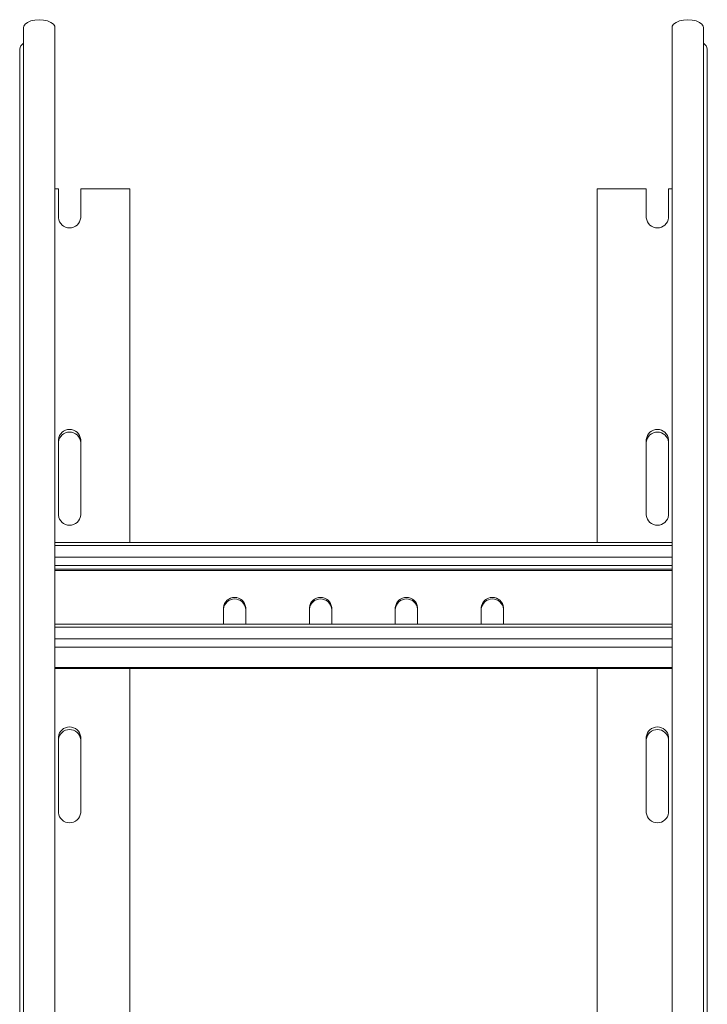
# Model space of a CAD drawing. Header units: millimetres. Extents: x 10 to 1476, y -4445 to -172.
# Tile 21 of 30: x 1266 to 1466, y -2868 to -2582. Entities that reach past the tile are written whole.
import ezdxf

# ---------------------------------------------------------------- set-up
doc = ezdxf.new("R2010")
doc.units = ezdxf.units.MM

msp = doc.modelspace()

# ---------------------------------------------------------------- linework, layer by layer
at = {"color": 7, "linetype": 'Continuous', "lineweight": 15}
for p, q in [((1267.03, -2583.93), (1267.03, -3057.65)), ((1276.13, -3057.65), (1276.13, -2583.93)), ((1455.68, -2583.93), (1455.68, -3057.65)), ((1464.78, -3057.65), (1464.78, -2583.93)), ((1265.9, -2590.29), (1265.9, -3064)), ((1465.9, -2590.29), (1465.9, -3064)), ((1276.13, -2630.91), (1277.15, -2630.91)), ((1277.15, -2639.35), (1277.15, -2630.91)), ((1283.65, -2630.91), (1283.65, -2639.35)), ((1283.65, -2630.91), (1297.9, -2630.91)), ((1297.9, -2630.91), (1297.9, -2733.83)), ((1433.9, -2630.91), (1433.9, -2733.83)), ((1448.15, -2630.91), (1433.9, -2630.91)), ((1448.15, -2630.91), (1448.15, -2639.35)), ((1454.65, -2639.35), (1454.65, -2630.91)), ((1455.68, -2630.91), (1454.65, -2630.91)), ((1277.15, -2725.95), (1277.15, -2703.87)), ((1283.65, -2703.87), (1283.65, -2725.95)), ((1448.15, -2703.87), (1448.15, -2725.95)), ((1454.65, -2725.95), (1454.65, -2703.87)), ((1455.68, -2733.83), (1276.13, -2733.83)), ((1276.13, -2741.67), (1455.68, -2741.67)), ((1325.15, -2752.78), (1325.15, -2757.65)), ((1331.65, -2757.65), (1331.65, -2752.78)), ((1350.15, -2752.78), (1350.15, -2757.65)), ((1356.65, -2757.65), (1356.65, -2752.78)), ((1375.15, -2752.78), (1375.15, -2757.65)), ((1381.65, -2757.65), (1381.65, -2752.78)), ((1400.15, -2752.78), (1400.15, -2757.65)), ((1406.65, -2757.65), (1406.65, -2752.78)), ((1455.68, -2757.65), (1276.13, -2757.65)), ((1276.13, -2770.55), (1455.68, -2770.55)), ((1297.9, -2770.55), (1297.9, -2989.31)), ((1433.9, -2770.55), (1433.9, -2989.31)), ((1277.15, -2812.56), (1277.15, -2790.47)), ((1283.65, -2790.47), (1283.65, -2812.56)), ((1448.15, -2790.47), (1448.15, -2812.56)), ((1454.65, -2812.56), (1454.65, -2790.47))]:
    msp.add_line(p, q, dxfattribs=at)
at = {"color": 8, "linetype": 'Continuous', "lineweight": 15}
for p, q in [((1276.13, -2734.73), (1455.68, -2734.73)), ((1276.13, -2738.11), (1455.68, -2738.11)), ((1276.13, -2740.57), (1455.68, -2740.57)), ((1276.13, -2742), (1455.68, -2742)), ((1276.13, -2758.55), (1455.68, -2758.55)), ((1276.13, -2761.93), (1455.68, -2761.93)), ((1276.13, -2764.38), (1455.68, -2764.38)), ((1276.13, -2770.3), (1455.68, -2770.3))]:
    msp.add_line(p, q, dxfattribs=at)
at = {"color": 7, "linetype": 'Continuous', "lineweight": 15, "flags": 128}
for points in [[(1276.13, -2583.93), (1276.07, -2583.57), (1275.69, -2582.96), (1274.98, -2582.43), (1274.01, -2582.01), (1272.84, -2581.75), (1271.57, -2581.66), (1270.3, -2581.75), (1269.13, -2582.01), (1268.16, -2582.43), (1267.46, -2582.97), (1267.08, -2583.58), (1267.03, -2583.93)], [(1455.68, -2583.93), (1455.73, -2583.57), (1456.11, -2582.96), (1456.82, -2582.43), (1457.79, -2582.01), (1458.96, -2581.75), (1460.23, -2581.66), (1461.5, -2581.75), (1462.67, -2582.01), (1463.64, -2582.43), (1464.35, -2582.97), (1464.72, -2583.58), (1464.78, -2583.93)]]:
    msp.add_lwpolyline(points, dxfattribs=at)
at = {"color": 7, "linetype": 'Continuous', "lineweight": 15}
for centre, radius, start, end in [((1268.11, -2590.47), 2.22, 119.2841, 175.2143), ((1463.69, -2590.47), 2.22, 4.79, 60.7144), ((1280.4, -2639), 3.27, 186.2328, 353.7672), ((1451.4, -2639), 3.27, 186.2327, 353.7673), ((1280.4, -2704.23), 3.27, 6.2343, 173.7657), ((1280.4, -2704.98), 3.27, 6.2328, 173.7672), ((1451.4, -2704.23), 3.27, 6.2344, 173.7656), ((1451.4, -2704.98), 3.27, 6.2327, 173.7673), ((1280.4, -2725.6), 3.27, 186.2328, 353.7672), ((1451.4, -2725.6), 3.27, 186.2327, 353.7673), ((1328.4, -2753.14), 3.27, 6.2327, 173.7673), ((1328.4, -2753.59), 3.27, 6.2327, 173.7673), ((1353.4, -2753.14), 3.27, 6.2333, 173.7667), ((1353.4, -2753.59), 3.27, 6.2333, 173.7667), ((1378.4, -2753.14), 3.27, 6.2328, 173.7672), ((1378.4, -2753.59), 3.27, 6.2328, 173.7672), ((1403.4, -2753.14), 3.27, 6.2333, 173.7667), ((1403.4, -2753.59), 3.27, 6.2333, 173.7667), ((1280.4, -2790.83), 3.27, 6.2327, 173.7673), ((1280.4, -2791.58), 3.27, 6.2352, 173.7648), ((1451.4, -2790.83), 3.27, 6.2328, 173.7672), ((1451.4, -2791.58), 3.27, 6.2351, 173.7649), ((1280.4, -2812.2), 3.27, 186.2344, 353.7656), ((1451.4, -2812.2), 3.27, 186.2343, 353.7657)]:
    msp.add_arc(centre, radius, start, end, dxfattribs=at)

doc.saveas('drawing.dxf')
